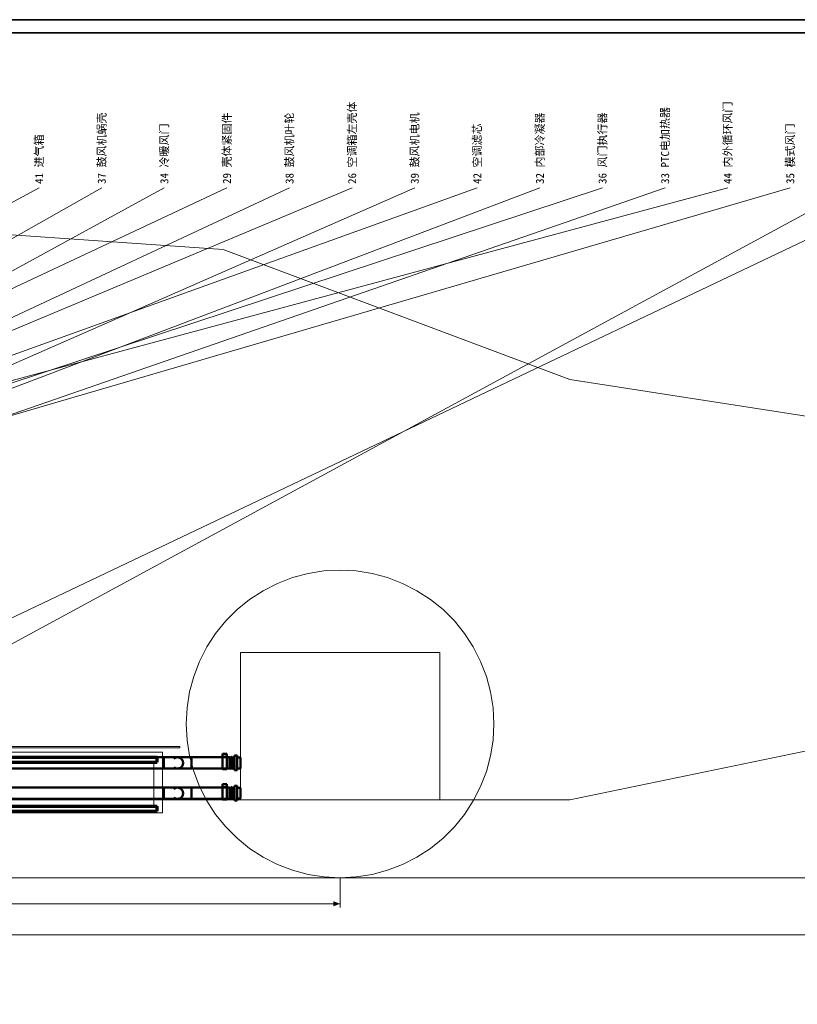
# Model space of a CAD drawing. Header units: millimetres. Extents: x 0 to 1340, y 0 to 800.
# Tile 86 of 100: x 593 to 893, y 421 to 800. Entities that reach past the tile are written whole.
import ezdxf
from ezdxf.enums import TextEntityAlignment as Align

# ---------------------------------------------------------------- set-up
doc = ezdxf.new("R2010")
doc.units = ezdxf.units.MM
for name, color, linetype, lineweight, true_color in [('CONTEXT', 7, 'Continuous', 18, 0xa5a5a5), ('COOLANT', 7, 'Continuous', 50, 0x1e8c46), ('DIM', 7, 'Continuous', 18, 0x1e5aa0), ('FRAME', 7, 'Continuous', 35, 0x3c3c3c), ('LP_GAS', 7, 'Continuous', 70, 0x2350be), ('TEXT', 7, 'Continuous', 18, 0x141414), ('THIN', 7, 'Continuous', 13, 0x6e6e6e)]:
    doc.layers.add(name, color=color, linetype=linetype, lineweight=lineweight, true_color=true_color)
doc.styles.add('ZH', font='simsun.ttc')

msp = doc.modelspace()

# ---------------------------------------------------------------- hatches: boundary and pattern name
at = {"layer": 'DIM'}
msp.add_hatch(color=7, dxfattribs=at).paths.add_polyline_path([(716.67, 460), (714.07, 460.99), (714.07, 459.01)])

# ---------------------------------------------------------------- linework, layer by layer
at = {"layer": 'CONTEXT'}
msp.add_lwpolyline([(60, 503.33), (60, 563.33), (71.67, 586.67), (280, 636.67), (430, 716.67), (538.33, 720.83), (671.67, 711.67), (805, 661.67), (901.67, 646.67), (901.67, 520), (805, 500), (121.67, 500)], close=True, dxfattribs=at)
for points in [[(775.83, 529.17), (775.51, 535.35), (774.54, 541.47), (772.94, 547.45), (770.72, 553.23), (767.91, 558.75), (764.53, 563.94), (760.64, 568.76), (756.26, 573.14), (751.44, 577.03), (746.25, 580.41), (740.73, 583.22), (734.95, 585.44), (728.97, 587.04), (722.85, 588.01), (716.67, 588.33), (710.48, 588.01), (704.37, 587.04), (698.38, 585.44), (692.6, 583.22), (687.08, 580.41), (681.89, 577.03), (677.08, 573.14), (672.7, 568.76), (668.8, 563.94), (665.43, 558.75), (662.62, 553.23), (660.4, 547.45), (658.79, 541.47), (657.82, 535.35), (657.5, 529.17), (657.82, 522.98), (658.79, 516.87), (660.4, 510.88), (662.62, 505.1), (665.43, 499.58), (668.8, 494.39), (672.7, 489.58), (677.08, 485.2), (681.89, 481.3), (687.08, 477.93), (692.6, 475.12), (698.38, 472.9), (704.37, 471.29), (710.48, 470.32), (716.67, 470), (722.85, 470.32), (728.97, 471.29), (734.95, 472.9), (740.73, 475.12), (746.25, 477.93), (751.44, 481.3), (756.26, 485.2), (760.64, 489.58), (764.53, 494.39), (767.91, 499.58), (770.72, 505.1), (772.94, 510.88), (774.54, 516.87), (775.51, 522.98), (775.83, 529.17)], [(678.33, 500), (678.33, 556.67)], [(678.33, 556.67), (755, 556.67)], [(755, 500), (755, 556.67)], [(305.33, 520.5), (655, 520.5)], [(305.33, 520), (655, 520)], [(655, 520), (655, 520.5)], [(308.33, 518.33), (648.33, 518.33)], [(648.33, 495), (648.33, 518.33)], [(311.67, 514.5), (645, 514.5)], [(645, 497.5), (645, 514.5)], [(678.33, 500), (755, 500)], [(311.67, 497.5), (645, 497.5)], [(308.33, 495), (648.33, 495)]]:
    msp.add_lwpolyline(points, dxfattribs=at)
at = {"layer": 'COOLANT'}
for points in [[(648.83, 516.33), (302, 516.33)], [(648.83, 516.33), (648.83, 515.61), (648.83, 514.89), (648.83, 514.17), (648.83, 513.44), (648.83, 512.72), (648.83, 512)], [(648.83, 516.33), (649.72, 516.33), (650.61, 516.33), (651.5, 516.33), (652.39, 516.33), (653.28, 516.33), (654.17, 516.33)], [(652.69, 515.75), (652.9, 515.92), (653.13, 516.07), (653.37, 516.18), (653.63, 516.27), (653.9, 516.32), (654.17, 516.33)], [(654.17, 516.33), (655.25, 516.04), (656.04, 515.25), (656.33, 514.17), (656.04, 513.08), (655.25, 512.29), (654.17, 512)], [(654.17, 512), (655.25, 512.29), (656.04, 513.08), (656.33, 514.17), (656.04, 515.25), (655.25, 516.04), (654.17, 516.33)], [(654.17, 512), (655.25, 512.29), (656.04, 513.08), (656.33, 514.17), (656.04, 515.25), (655.25, 516.04), (654.17, 516.33)], [(659.5, 516.33), (658.61, 516.33), (657.72, 516.33), (656.83, 516.33), (655.94, 516.33), (655.06, 516.33), (654.17, 516.33)], [(659.5, 512), (659.5, 512.72), (659.5, 513.44), (659.5, 514.17), (659.5, 514.89), (659.5, 515.61), (659.5, 516.33)], [(674.17, 516.33), (659.5, 516.33)], [(671.5, 516.5), (671.5, 517.67)], [(671.5, 517.67), (673.17, 517.67)], [(671.5, 511.8), (671.5, 512.58), (671.5, 513.37), (671.5, 514.15), (671.5, 514.93), (671.5, 515.72), (671.5, 516.5)], [(671.5, 516.5), (673.17, 516.5)], [(673.17, 516.5), (673.17, 517.67)], [(673.17, 511.8), (673.17, 512.58), (673.17, 513.37), (673.17, 514.15), (673.17, 514.93), (673.17, 515.72), (673.17, 516.5)], [(674.17, 512), (674.17, 512.72), (674.17, 513.44), (674.17, 514.17), (674.17, 514.89), (674.17, 515.61), (674.17, 516.33)], [(674.17, 512.08), (674.17, 512.78), (674.17, 513.47), (674.17, 514.17), (674.17, 514.86), (674.17, 515.56), (674.17, 516.25)], [(674.83, 516.25), (674.17, 516.25)], [(675, 516.53), (674.96, 516.53), (674.92, 516.51), (674.88, 516.48), (674.86, 516.45), (674.84, 516.41), (674.83, 516.37)], [(674.83, 516.37), (674.83, 515.63), (674.83, 514.9), (674.83, 514.17), (674.83, 513.43), (674.83, 512.7), (674.83, 511.97)], [(674.83, 516.37), (674.83, 516.35), (674.83, 516.33), (674.83, 516.31), (674.83, 516.29), (674.83, 516.27), (674.83, 516.25)], [(674.88, 516.25), (674.87, 516.27), (674.86, 516.28), (674.85, 516.3), (674.84, 516.32), (674.83, 516.35), (674.83, 516.37)], [(675, 516.53), (675.04, 516.53), (675.08, 516.51), (675.12, 516.48), (675.14, 516.45), (675.16, 516.41), (675.17, 516.37)], [(675.17, 516.37), (675.17, 516.35), (675.16, 516.32), (675.15, 516.3), (675.14, 516.28), (675.13, 516.27), (675.12, 516.25)], [(675.17, 511.97), (675.17, 512.7), (675.17, 513.43), (675.17, 514.17), (675.17, 514.9), (675.17, 515.63), (675.17, 516.37)], [(675.17, 516.25), (675.17, 516.27), (675.17, 516.29), (675.17, 516.31), (675.17, 516.33), (675.17, 516.35), (675.17, 516.37)], [(676.04, 516.25), (675.17, 516.25)], [(676.04, 511.33), (676.04, 512.28), (676.04, 513.22), (676.04, 514.17), (676.04, 515.11), (676.04, 516.06), (676.04, 517)], [(677.08, 517), (676.04, 517)], [(677.08, 511.33), (677.08, 512.28), (677.08, 513.22), (677.08, 514.17), (677.08, 515.11), (677.08, 516.06), (677.08, 517)], [(678.33, 516.25), (677.08, 516.25)], [(678.33, 512.08), (678.33, 512.78), (678.33, 513.47), (678.33, 514.17), (678.33, 514.86), (678.33, 515.56), (678.33, 516.25)], [(648.83, 512), (302, 512)], [(654.17, 512), (653.28, 512), (652.39, 512), (651.5, 512), (650.61, 512), (649.72, 512), (648.83, 512)], [(654.17, 512), (653.9, 512.02), (653.63, 512.07), (653.37, 512.15), (653.13, 512.27), (652.9, 512.41), (652.69, 512.58)], [(659.5, 512), (658.61, 512), (657.72, 512), (656.83, 512), (655.94, 512), (655.06, 512), (654.17, 512)], [(674.17, 512), (659.5, 512)], [(673.17, 511.8), (671.5, 511.8)], [(674.83, 512.08), (674.17, 512.08)], [(674.83, 512.08), (674.83, 512.06), (674.83, 512.04), (674.83, 512.02), (674.83, 512.01), (674.83, 511.99), (674.83, 511.97)], [(675, 511.8), (674.86, 511.88), (674.86, 512.05), (675, 512.13), (675.14, 512.05), (675.14, 511.88), (675, 511.8)], [(676.04, 512.08), (675.17, 512.08)], [(675.17, 511.97), (675.17, 511.99), (675.17, 512.01), (675.17, 512.02), (675.17, 512.04), (675.17, 512.06), (675.17, 512.08)], [(677.08, 511.33), (676.04, 511.33)], [(678.33, 512.08), (677.08, 512.08)], [(302, 504.67), (648.83, 504.67)], [(648.83, 504.67), (648.83, 503.94), (648.83, 503.22), (648.83, 502.5), (648.83, 501.78), (648.83, 501.06), (648.83, 500.33)], [(648.83, 504.67), (649.72, 504.67), (650.61, 504.67), (651.5, 504.67), (652.39, 504.67), (653.28, 504.67), (654.17, 504.67)], [(652.69, 504.08), (652.9, 504.26), (653.13, 504.4), (653.37, 504.52), (653.63, 504.6), (653.9, 504.65), (654.17, 504.67)], [(652.69, 504.08), (652.9, 504.26), (653.13, 504.4), (653.37, 504.52), (653.63, 504.6), (653.9, 504.65), (654.17, 504.67)], [(654.17, 500.33), (655.25, 500.62), (656.04, 501.42), (656.33, 502.5), (656.04, 503.58), (655.25, 504.38), (654.17, 504.67)], [(654.17, 504.67), (655.25, 504.38), (656.04, 503.58), (656.33, 502.5), (656.04, 501.42), (655.25, 500.62), (654.17, 500.33)], [(654.17, 504.67), (655.25, 504.38), (656.04, 503.58), (656.33, 502.5), (656.04, 501.42), (655.25, 500.62), (654.17, 500.33)], [(659.5, 504.67), (658.61, 504.67), (657.72, 504.67), (656.83, 504.67), (655.94, 504.67), (655.06, 504.67), (654.17, 504.67)], [(659.5, 500.33), (659.5, 501.06), (659.5, 501.78), (659.5, 502.5), (659.5, 503.22), (659.5, 503.94), (659.5, 504.67)], [(659.5, 504.67), (674.17, 504.67)], [(671.5, 504.83), (671.5, 506)], [(671.5, 506), (673.17, 506)], [(671.5, 500.13), (671.5, 500.92), (671.5, 501.7), (671.5, 502.48), (671.5, 503.27), (671.5, 504.05), (671.5, 504.83)], [(671.5, 504.83), (673.17, 504.83)], [(673.17, 504.83), (673.17, 506)], [(673.17, 500.13), (673.17, 500.92), (673.17, 501.7), (673.17, 502.48), (673.17, 503.27), (673.17, 504.05), (673.17, 504.83)], [(674.17, 504.67), (674.17, 503.94), (674.17, 503.22), (674.17, 502.5), (674.17, 501.78), (674.17, 501.06), (674.17, 500.33)], [(674.17, 500.42), (674.17, 501.11), (674.17, 501.81), (674.17, 502.5), (674.17, 503.19), (674.17, 503.89), (674.17, 504.58)], [(674.83, 504.58), (674.17, 504.58)], [(675, 504.87), (674.96, 504.86), (674.92, 504.84), (674.88, 504.82), (674.86, 504.78), (674.84, 504.74), (674.83, 504.7)], [(674.83, 504.7), (674.83, 503.97), (674.83, 503.23), (674.83, 502.5), (674.83, 501.77), (674.83, 501.03), (674.83, 500.3)], [(674.83, 504.7), (674.83, 504.68), (674.83, 504.66), (674.83, 504.64), (674.83, 504.62), (674.83, 504.6), (674.83, 504.58)], [(674.88, 504.58), (674.87, 504.6), (674.86, 504.62), (674.85, 504.64), (674.84, 504.66), (674.83, 504.68), (674.83, 504.7)], [(675, 504.87), (675.04, 504.86), (675.08, 504.84), (675.12, 504.82), (675.14, 504.78), (675.16, 504.74), (675.17, 504.7)], [(675.17, 504.7), (675.17, 504.68), (675.16, 504.66), (675.15, 504.64), (675.14, 504.62), (675.13, 504.6), (675.12, 504.58)], [(675.17, 500.3), (675.17, 501.03), (675.17, 501.77), (675.17, 502.5), (675.17, 503.23), (675.17, 503.97), (675.17, 504.7)], [(675.17, 504.58), (675.17, 504.6), (675.17, 504.62), (675.17, 504.64), (675.17, 504.66), (675.17, 504.68), (675.17, 504.7)], [(676.04, 504.58), (675.17, 504.58)], [(676.04, 499.67), (676.04, 500.61), (676.04, 501.56), (676.04, 502.5), (676.04, 503.44), (676.04, 504.39), (676.04, 505.33)], [(677.08, 505.33), (676.04, 505.33)], [(677.08, 499.67), (677.08, 500.61), (677.08, 501.56), (677.08, 502.5), (677.08, 503.44), (677.08, 504.39), (677.08, 505.33)], [(678.33, 504.58), (677.08, 504.58)], [(678.33, 500.42), (678.33, 501.11), (678.33, 501.81), (678.33, 502.5), (678.33, 503.19), (678.33, 503.89), (678.33, 504.58)], [(302, 500.33), (648.83, 500.33)], [(648.83, 500.33), (649.72, 500.33), (650.61, 500.33), (651.5, 500.33), (652.39, 500.33), (653.28, 500.33), (654.17, 500.33)], [(654.17, 500.33), (653.9, 500.35), (653.63, 500.4), (653.37, 500.48), (653.13, 500.6), (652.9, 500.74), (652.69, 500.92)], [(654.17, 500.33), (653.9, 500.35), (653.63, 500.4), (653.37, 500.48), (653.13, 500.6), (652.9, 500.74), (652.69, 500.92)], [(654.17, 500.33), (655.06, 500.33), (655.94, 500.33), (656.83, 500.33), (657.72, 500.33), (658.61, 500.33), (659.5, 500.33)], [(659.5, 500.33), (674.17, 500.33)], [(673.17, 500.13), (671.5, 500.13)], [(674.83, 500.42), (674.17, 500.42)], [(674.83, 500.42), (674.83, 500.4), (674.83, 500.38), (674.83, 500.36), (674.83, 500.34), (674.83, 500.32), (674.83, 500.3)], [(675, 500.13), (674.86, 500.22), (674.86, 500.38), (675, 500.47), (675.14, 500.38), (675.14, 500.22), (675, 500.13)], [(676.04, 500.42), (675.17, 500.42)], [(675.17, 500.3), (675.17, 500.32), (675.17, 500.34), (675.17, 500.36), (675.17, 500.38), (675.17, 500.4), (675.17, 500.42)], [(678.33, 500.42), (677.08, 500.42)], [(677.08, 499.67), (676.04, 499.67)]]:
    msp.add_lwpolyline(points, dxfattribs=at)
at = {"layer": 'DIM'}
for points in [[(716.67, 470), (716.67, 458.5)], [(221.67, 460), (716.67, 460)], [(60, 448), (901.67, 448)]]:
    msp.add_lwpolyline(points, dxfattribs=at)
at = {"layer": 'FRAME'}
for points in [[(0, 0), (1340, 0), (1340, 800), (0, 800)], [(5, 5), (1335, 5), (1335, 795), (5, 795)]]:
    msp.add_lwpolyline(points, close=True, dxfattribs=at)
at = {"layer": 'LP_GAS'}
for points in [[(310.33, 516.42), (646.33, 516.42)], [(646.33, 514.5), (646.33, 516.42)], [(310.33, 514.5), (646.33, 514.5)], [(310.33, 497.5), (646.33, 497.5)], [(646.33, 495.58), (646.33, 497.5)], [(310.33, 495.58), (646.33, 495.58)]]:
    msp.add_lwpolyline(points, dxfattribs=at)
at = {"layer": 'THIN'}
for points in [[(600.93, 735.33), (330.17, 589.17)], [(625, 735.33), (335.7, 571.67)], [(649.07, 735.33), (336.48, 564.42)], [(673.15, 735.33), (337.23, 577.78)], [(697.22, 735.33), (338.33, 567.71)], [(721.3, 735.33), (338.67, 575)], [(745.37, 735.33), (338.67, 556.83)], [(769.44, 735.33), (340.42, 581)], [(793.52, 735.33), (341.58, 563.75)], [(817.59, 735.33), (344.83, 579.17)], [(841.67, 735.33), (346.67, 563.75)], [(865.74, 735.33), (347.06, 595.74)], [(889.81, 735.33), (352.5, 578.33)], [(913.89, 735.33), (474.58, 497.12)], [(937.96, 735.33), (474.58, 514.88)], [(40, 470), (1315, 470)]]:
    msp.add_lwpolyline(points, dxfattribs=at)

# ---------------------------------------------------------------- texts
at = {"layer": 'TEXT', "style": 'ZH'}
for s, p in [('26 空调箱左壳体', (721.3, 736.83)), ('33 PTC电加热器', (841.67, 736.83)), ('44 内外循环风门', (865.74, 736.83)), ('37 鼓风机蜗壳', (625, 736.83)), ('29 壳体紧固件', (673.15, 736.83)), ('38 鼓风机叶轮', (697.22, 736.83)), ('39 鼓风机电机', (745.37, 736.83)), ('32 内部冷凝器', (793.52, 736.83)), ('36 风门执行器', (817.59, 736.83)), ('34 冷暖风门', (649.07, 736.83)), ('42 空调滤芯', (769.44, 736.83)), ('35 模式风门', (889.81, 736.83)), ('41 进气箱', (600.93, 736.83))]:
    msp.add_text(s, height=3.1, rotation=90, dxfattribs=at).set_placement(p, align=Align.MIDDLE_LEFT)

doc.saveas('drawing.dxf')
